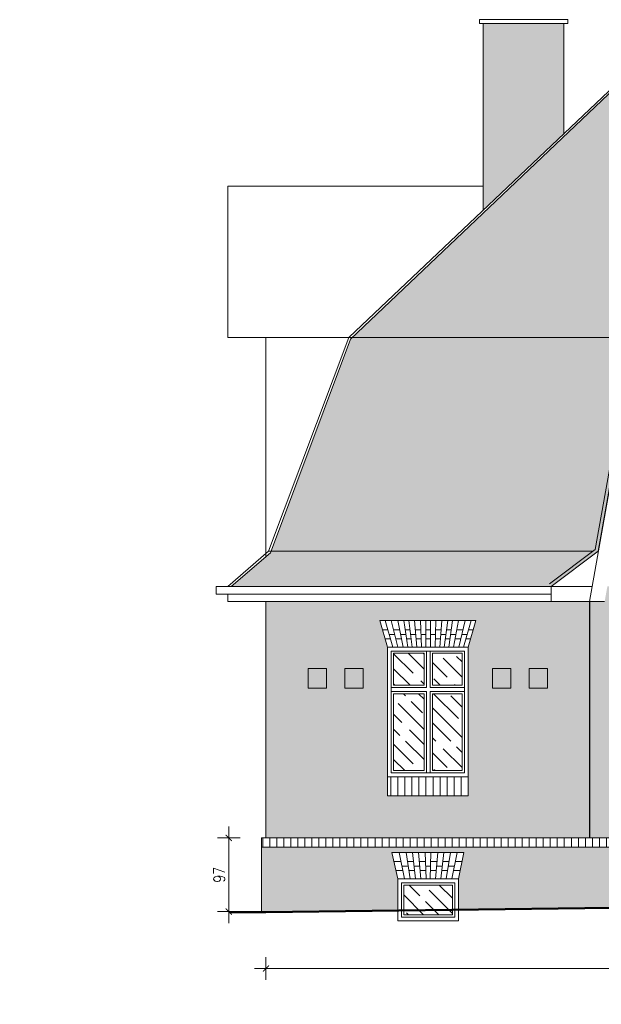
# Model space of a CAD drawing. Header units: millimetres. Extents: x 284606 to 569416, y -192995 to -95103.
# Tile 169 of 178: x 312401 to 313164, y -98896 to -97604. Entities that reach past the tile are written whole.
import ezdxf

# ---------------------------------------------------------------- set-up
doc = ezdxf.new("R2010")
doc.units = ezdxf.units.MM
doc.layers.get('0').update_dxf_attribs({"lineweight": 0})
for name, color, linetype, lineweight in [('!STR_Elewacje 0.15', 10, 'Continuous', 15), ('!STR_Konstrukcja 0.20', 200, 'Continuous', 20), ('!STR_Konstrukcja 0.50', 72, 'Continuous', 50), ('!STR_Kreskowanie', 253, 'Continuous', 5), ('!STR_Ocieplenie 0.05', 1, 'Continuous', 5), ('!STR_Stolarka okienna', 72, 'Continuous', 15), ('!STR_Wymiarowanie', 254, 'Continuous', 9)]:
    doc.layers.add(name, color=color, linetype=linetype, lineweight=lineweight)
doc.layers.add('!STR_Kreskowanie ścian', color=7, linetype='Continuous', lineweight=5, true_color=0xa6a6a6)
doc.styles.add('EKO 1-10', font='romans.shx', dxfattribs={"width": 0.8, "height": 15})
doc.dimstyles.new('EKO wymiar 1-10', dxfattribs={"dimtxt": 15, "dimasz": 8, "dimexe": 15, "dimexo": 15, "dimgap": 5, "dimtad": 1, "dimdec": 0, "dimtxsty": 'EKO 1-10', "dimblk": 'ARCHTICK', "dimcen": 10, "dimdle": 15, "dimclrd": 256, "dimclre": 256, "dimclrt": 256, "dimazin": 2, "dimtfac": 1, "dimtdec": 0, "dimtmove": 2, "dimatfit": 3, "dimldrblk": 'ARCHTICK', "dimfxl": 15, "dimfxlon": 1, "dimlwd": -1, "dimlwe": -1, "dimarcsym": 0})
pattern_1 = [(0, (24379.7694, 0), (0, 8.128), []), (90, (24379.7694, 0), (-8.128, 8.128), [8.128, -8.128])]

# ---------------------------------------------------------------- blocks, each defined once
blk = doc.blocks.new('okno 106x170')
at = {"layer": '!STR_Kreskowanie', "ltscale": 0.3}
h = blk.add_hatch(dxfattribs=at)
h.set_pattern_fill('GOST_WOOD', color=256, scale=7, angle=45)
h.set_pattern_definition([(135, (-591757.885, 207373.385), (29.6984848, 29.6984848), [70, -14]), (135, (-591738.086, 207373.385), (29.6984848, 29.6984848), [42, -10.5, 21, -10.5]), (135, (-591713.337, 207368.435), (29.6984848, 29.6984848), [70, -14])])
h.paths.add_polyline_path([(59, 162), (59, 120), (98, 120), (98, 162)])
h.paths.add_polyline_path([(8, 162), (8, 120), (48, 120), (48, 162)])
h.paths.add_polyline_path([(8, 109), (8, 8), (48, 8), (48, 109)])
h.paths.add_polyline_path([(59, 109), (59, 8), (98, 8), (98, 109)])
at = {"layer": '!STR_Kreskowanie ścian', "ltscale": 1.5}
h = blk.add_hatch(dxfattribs=at)
h.set_pattern_fill('ANSI31', color=256, scale=2.9, angle=45)
h.set_pattern_definition([(90, (-591757.885, 207373.385), (-9.2075, 9e-16), [])])
h.paths.add_polyline_path([(103.5, 0), (103.5, -25), (3.5, -25), (3.5, 0)])
at = {"layer": '!STR_Elewacje 0.15', "ltscale": 1.5}
for p, q in [((116, 204.9), (-10, 204.9)), ((0, 170), (-10, 204.9)), ((7, 170), (-3, 204.9)), ((13.5, 170), (5, 204.9)), ((20.5, 170), (13.6, 204.9)), ((26.5, 170), (21.5, 204.9)), ((32.5, 170), (27.9, 204.9)), ((38.5, 170), (35.6, 204.9)), ((44.5, 170), (43.5, 204.9)), ((50.5, 170), (50.5, 204.9)), ((56.5, 170), (56.5, 204.9)), ((62.5, 170), (63.5, 204.9)), ((68.5, 170), (71.4, 204.9)), ((74.5, 170), (79.1, 204.9)), ((80.5, 170), (85.5, 204.9)), ((86.5, 170), (93.4, 204.9)), ((93.5, 170), (102, 204.9)), ((100, 170), (110, 204.9)), ((106, 170), (116, 204.9)), ((0.5, 192.9), (-6.5, 192.9)), ((9.4, 186.9), (2.2, 186.9)), ((16, 192.9), (7.9, 192.9)), ((24.1, 186.9), (17.1, 186.9)), ((29.5, 192.9), (23.2, 192.9)), ((37.1, 186.9), (30.3, 186.9)), ((43.8, 192.9), (36.6, 192.9)), ((50.5, 186.9), (44, 186.9)), ((56.5, 192.9), (50.5, 192.9)), ((63, 186.9), (56.5, 186.9)), ((70.4, 192.9), (63.2, 192.9)), ((76.7, 186.9), (69.9, 186.9)), ((83.8, 192.9), (77.5, 192.9)), ((89.9, 186.9), (82.9, 186.9)), ((99.1, 192.9), (91, 192.9)), ((104.8, 186.9), (97.6, 186.9)), ((106.7, 192.9), (112.5, 192.9)), ((3.9, 180.9), (-3.1, 180.9)), ((3.9, 180.9), (-3.1, 180.9)), ((3.9, 180.9), (-3.1, 180.9)), ((18.3, 180.9), (10.8, 180.9)), ((18.3, 180.9), (10.8, 180.9)), ((18.3, 180.9), (10.8, 180.9)), ((31.1, 180.9), (24.9, 180.9)), ((31.1, 180.9), (24.9, 180.9)), ((31.1, 180.9), (24.9, 180.9)), ((44.2, 180.9), (37.6, 180.9)), ((44.2, 180.9), (37.6, 180.9)), ((44.2, 180.9), (37.6, 180.9)), ((56.5, 180.9), (50.5, 180.9)), ((56.5, 180.9), (50.5, 180.9)), ((56.5, 180.9), (50.5, 180.9)), ((69.4, 180.9), (62.8, 180.9)), ((69.4, 180.9), (62.8, 180.9)), ((69.4, 180.9), (62.8, 180.9)), ((82.1, 180.9), (75.9, 180.9)), ((82.1, 180.9), (75.9, 180.9)), ((82.1, 180.9), (75.9, 180.9)), ((96.2, 180.9), (88.7, 180.9)), ((96.2, 180.9), (88.7, 180.9)), ((96.2, 180.9), (88.7, 180.9)), ((109.1, 180.9), (103.1, 180.9)), ((109.1, 180.9), (103.1, 180.9)), ((109.1, 180.9), (103.1, 180.9))]:
    blk.add_line(p, q, dxfattribs=at)
blk.add_lwpolyline([(106, 0), (0, 0), (0, -25), (106, -25)], close=True, dxfattribs=at)
at = {"layer": '!STR_Stolarka okienna', "ltscale": 1.5}
for points in [[(106, 0), (106, 170), (0, 170), (0, 0), (106, 0)], [(51, 165), (51, 117)], [(56, 165), (56, 117)], [(51, 117), (5, 117)], [(101, 117), (56, 117)], [(51, 112), (5, 112)], [(51, 112), (51, 5)], [(56, 112), (56, 5)], [(101, 112), (56, 112)]]:
    blk.add_lwpolyline(points, dxfattribs=at)
for points in [[(101, 5), (101, 165), (5, 165), (5, 5)], [(48, 162), (8, 162), (8, 120), (48, 120)], [(98, 162), (59, 162), (59, 120), (98, 120)], [(48, 109), (8, 109), (8, 8), (48, 8)], [(101, 112), (56, 112), (56, 5), (101, 5)], [(98, 109), (59, 109), (59, 8), (98, 8)]]:
    blk.add_lwpolyline(points, close=True, dxfattribs=at)
blk = doc.blocks.new('_ArchTick')
at = {"color": 0, "linetype": 'ByBlock', "const_width": 0.15}
blk.add_lwpolyline([(-0.5, -0.5), (0.5, 0.5)], dxfattribs=at)
blk = doc.blocks.new('*D1013')
at = {"layer": '!STR_Wymiarowanie', "ltscale": 1.5, "transparency": 16777216}
for p, q in [((312724.1, -98864), (312724.1, -98834)), ((314616.2, -98864), (314616.2, -98834)), ((312709.1, -98849), (314631.2, -98849))]:
    blk.add_line(p, q, dxfattribs=at)
at = {"layer": 'Defpoints', "color": 0, "ltscale": 1.5, "transparency": 16777216}
for p in [(314616.2, -98849), (312724.1, -98896.1), (314616.2, -98896.1)]:
    blk.add_point(p, dxfattribs=at)
at = {"layer": '!STR_Wymiarowanie', "ltscale": 1.5, "transparency": 16777216, "xscale": 8, "yscale": 8, "zscale": 8, "rotation": 180}
blk.add_blockref('_ArchTick', (312724.1, -98849), dxfattribs=at)
at = {"layer": '!STR_Wymiarowanie', "ltscale": 1.5, "transparency": 16777216, "xscale": 8, "yscale": 8, "zscale": 8}
blk.add_blockref('_ArchTick', (314616.2, -98849), dxfattribs=at)
at = {"layer": '!STR_Wymiarowanie', "ltscale": 1.5, "transparency": 16777216, "insert": (313670.1, -98836.5), "char_height": 15, "attachment_point": 5, "style": 'EKO 1-10'}
blk.add_mtext('1892', dxfattribs=at)
blk = doc.blocks.new('okno piwnicy')
at = {"layer": '!STR_Kreskowanie', "ltscale": 0.3}
h = blk.add_hatch(dxfattribs=at)
h.set_pattern_fill('GOST_WOOD', color=256, scale=7, angle=45)
h.set_pattern_definition([(135, (-287916.425, 101495.86), (29.698485, 29.698485), [70, -14]), (135, (-287896.626, 101495.86), (29.698485, 29.698485), [42, -10.5, 21, -10.5]), (135, (-287871.878, 101490.91), (29.698485, 29.698485), [70, -14])])
h.paths.add_polyline_path([(71.8, 47), (8, 47), (8, 8), (71.8, 8)])
at = {"layer": '!STR_Elewacje 0.15', "ltscale": 1.5}
for p, q in [((86.7, 89.9), (-7.8, 89.9)), ((0, 55), (-7.8, 89.9)), ((4.3, 77.9), (-5.1, 77.9)), ((8.9, 55), (2, 89.9)), ((16.1, 55), (10.8, 89.9)), ((20.7, 77.9), (12.6, 77.9)), ((23.2, 55), (19.4, 89.9)), ((30.1, 55), (27.3, 89.9)), ((36.5, 77.9), (28.3, 77.9)), ((37.1, 55), (36.1, 89.9)), ((42.6, 55), (43.6, 89.9)), ((43.3, 77.9), (51.5, 77.9)), ((49.6, 55), (52.5, 89.9)), ((56.5, 55), (60.4, 89.9)), ((59.1, 77.9), (67.2, 77.9)), ((63.6, 55), (69, 89.9)), ((70.9, 55), (77.8, 89.9)), ((75.4, 77.9), (84.3, 77.9)), ((79.8, 55), (86.7, 89.9)), ((6.7, 65.9), (-2.5, 65.9)), ((6.7, 65.9), (-2.5, 65.9)), ((6.7, 65.9), (-2.5, 65.9)), ((13.5, 71.9), (5.5, 71.9)), ((22, 65.9), (14.5, 65.9)), ((22, 65.9), (14.5, 65.9)), ((22, 65.9), (14.5, 65.9)), ((28.7, 71.9), (21.4, 71.9)), ((36.8, 65.9), (29.2, 65.9)), ((36.8, 65.9), (29.2, 65.9)), ((36.8, 65.9), (29.2, 65.9)), ((43.1, 71.9), (36.6, 71.9)), ((43, 65.9), (50.5, 65.9)), ((43, 65.9), (50.5, 65.9)), ((43, 65.9), (50.5, 65.9)), ((51, 71.9), (58.4, 71.9)), ((57.7, 65.9), (65.3, 65.9)), ((57.7, 65.9), (65.3, 65.9)), ((57.7, 65.9), (65.3, 65.9)), ((66.2, 71.9), (74.3, 71.9)), ((73.1, 65.9), (81.9, 65.9)), ((73.1, 65.9), (81.9, 65.9)), ((73.1, 65.9), (81.9, 65.9))]:
    blk.add_line(p, q, dxfattribs=at)
at = {"layer": '!STR_Stolarka okienna', "ltscale": 1.5}
for points in [[(0, 55), (79.8, 55), (79.8, 0), (0, 0)], [(5, 50), (74.8, 50), (74.8, 5), (5, 5)], [(8, 47), (71.8, 47), (71.8, 8), (8, 8)]]:
    blk.add_lwpolyline(points, close=True, dxfattribs=at)
blk = doc.blocks.new('*D1020')
at = {"layer": '!STR_Wymiarowanie', "ltscale": 1.5, "transparency": 16777216}
for p, q in [((312675.3, -98662.6), (312675.3, -98789.4)), ((312690.3, -98677.6), (312660.3, -98677.6)), ((312690.3, -98774.4), (312660.3, -98774.4))]:
    blk.add_line(p, q, dxfattribs=at)
at = {"layer": 'Defpoints', "color": 0, "ltscale": 1.5, "transparency": 16777216}
for p in [(312718.1, -98677.6), (312675.3, -98774.4), (312718.1, -98774.4)]:
    blk.add_point(p, dxfattribs=at)
at = {"layer": '!STR_Wymiarowanie', "ltscale": 1.5, "transparency": 16777216, "xscale": 8, "yscale": 8, "zscale": 8}
for p, rotation in [((312675.3, -98677.6), 90), ((312675.3, -98774.4), 270)]:
    blk.add_blockref('_ArchTick', p, dxfattribs=dict(at, rotation=rotation))
at = {"layer": '!STR_Wymiarowanie', "ltscale": 1.5, "transparency": 16777216, "insert": (312662.8, -98726), "char_height": 15, "attachment_point": 5, "rotation": 90, "style": 'EKO 1-10'}
blk.add_mtext('97', dxfattribs=at)

msp = doc.modelspace()

# ---------------------------------------------------------------- hatches: boundary and pattern name
at = {"layer": '!STR_Kreskowanie ścian', "ltscale": 0.3}
h = msp.add_hatch(dxfattribs=at)
h.set_pattern_fill('AR-B816', color=256, scale=0.04)
h.set_pattern_definition(pattern_1)
h.paths.add_polyline_path([(311722.9, -97608.5), (311682.9, -97608.5), (311682.9, -97683.2), (311697.5, -97673.8), (311722.9, -97690.1)])
h.paths.add_polyline_path([(313115.3, -97608.5), (313009.3, -97608.5), (313009.3, -97853.7), (313115.3, -97753.3)])
h.paths.add_polyline_path([(313601.8, -97608.5), (313447.3, -97608.5), (313447.3, -97673.8), (313601.8, -97673.8)])
h.paths.add_polyline_path([(314127.9, -97608.5), (313962.3, -97608.5), (313962.3, -97673.8), (314127.9, -97673.8)])
h.paths.add_polyline_path([(314361.5, -97608.5), (314183.9, -97608.5), (314183.9, -97714.7), (314361.5, -97886.5)])
h.paths.add_polyline_path([(315631, -97608.5), (315591, -97608.5), (315591, -97690.1), (315616.4, -97673.8), (315631, -97683.2)])
h.paths.add_polyline_path([(317046.8, -97605.5), (316869.3, -97605.5), (316869.3, -97840.3), (317046.8, -97707.3)])
h.paths.add_polyline_path([(317268.5, -97605.5), (317102.9, -97605.5), (317102.9, -97673.8), (317268.5, -97673.8)])
h.paths.add_polyline_path([(317783.4, -97605.5), (317629, -97605.5), (317629, -97673.8), (317783.4, -97673.8)])
h.paths.add_polyline_path([(318221.4, -97611.3), (318115.4, -97611.3), (318115.4, -97756.8), (318179.6, -97822.2), (318221.4, -97822.2)])
at = {"layer": '!STR_Kreskowanie ścian', "ltscale": 1.5}
h = msp.add_hatch(dxfattribs=at)
h.set_pattern_fill('AR-B88', color=256, scale=0.1)
h.set_pattern_definition([(0, (24379.77, 0), (0, 20.32), []), (90, (24379.769, 0), (-10.16, 20.32), [20.32, -20.32])])
h.paths.add_polyline_path([(314141, -97676.8), (313668.1, -97676.8), (313199.8, -97676.8), (312837.5, -98020.8), (313202.3, -98020.8), (313670, -97717.6), (314137.7, -98020.8), (314495.6, -98020.8)])
h.paths.add_polyline_path([(314497.9, -98023.1), (314495.6, -98020.8), (314137.7, -98020.8), (314137.7, -98042.8), (314183.6, -98299.1), (314186.6, -98301.3), (314615.6, -98301.3), (314613.9, -98299.8)])
h.paths.add_polyline_path([(314615.6, -98301.3), (314186.6, -98301.3), (314247.8, -98347.5), (314666.2, -98347.5)])
h.paths.add_polyline_path([(314163.4, -98311.5), (314161.6, -98301.3), (314028.4, -98301.3), (314028.4, -98301.7), (313935.4, -98301.7), (313869.8, -98301.6), (313869.8, -98301.7), (313776.8, -98301.7), (313643.6, -98301.3), (313641.8, -98311.5), (313638.2, -98347.5), (314169.1, -98347.5)])
h.paths.add_polyline_path([(313202.3, -98042.8), (313202.3, -98020.8), (312837.5, -98020.8), (312835.1, -98023.1), (312730.6, -98301.3), (313153.4, -98301.3), (313156.4, -98299.1)], flags=17)
h.paths.add_polyline_path([(313153.4, -98301.3), (312730.6, -98301.3), (312729.9, -98303.2), (312678.6, -98347.5), (313098.8, -98347.5), (313160.1, -98301.3), (313206.3, -98043.1), (313206.3, -98020.8), (313202.3, -98020.8), (313202.3, -98042.8), (313156.4, -98299.1)])
at = {"layer": '!STR_Kreskowanie ścian', "ltscale": 0.3}
h = msp.add_hatch(dxfattribs=at)
h.set_pattern_fill('AR-B816', color=256, scale=0.04)
h.set_pattern_definition(pattern_1)
h.paths.add_polyline_path([(313148.8, -98367.5), (313098.8, -98367.5), (312724.1, -98367.5), (312724.1, -98677.6), (313148.8, -98677.6)])
h.paths.add_polyline_path([(312883.7, -98622.3), (312883.7, -98597.3), (312883.7, -98427.3), (312873.7, -98392.4), (312999.6, -98392.4), (312989.7, -98427.3), (312989.7, -98597.3), (312989.7, -98622.3)], flags=16)
h.paths.add_polyline_path([(312888.7, -98592.3), (312888.7, -98432.3), (312984.7, -98432.3), (312984.7, -98592.3), (312939.7, -98592.3)], flags=0)
h.paths.add_polyline_path([(312891.7, -98589.3), (312891.7, -98488.3), (312931.7, -98488.3), (312931.7, -98589.3)], flags=0)
h.paths.add_polyline_path([(312942.7, -98589.3), (312942.7, -98488.3), (312981.7, -98488.3), (312981.7, -98589.3)], flags=0)
h.paths.add_polyline_path([(312827.7, -98481.1), (312827.7, -98455.1), (312851.7, -98455.1), (312851.7, -98481.1)], flags=16)
h.paths.add_polyline_path([(312803.7, -98481.1), (312779.7, -98481.1), (312779.7, -98455.1), (312803.7, -98455.1)], flags=16)
h.paths.add_polyline_path([(312891.7, -98477.3), (312891.7, -98435.3), (312931.7, -98435.3), (312931.7, -98477.3)], flags=0)
h.paths.add_polyline_path([(312942.7, -98477.3), (312942.7, -98435.3), (312981.7, -98435.3), (312981.7, -98477.3)], flags=0)
h.paths.add_polyline_path([(312891.6, -98404.4), (312899.6, -98404.4), (312900.8, -98410.4), (312907.8, -98410.4), (312906.9, -98404.4), (312913.2, -98404.4), (312913.9, -98410.4), (312920.8, -98410.4), (312920.3, -98404.4), (312927.5, -98404.4), (312927.7, -98410.4), (312934.2, -98410.4), (312934.2, -98404.4), (312940.2, -98404.4), (312940.2, -98410.4), (312946.7, -98410.4), (312946.8, -98404.4), (312954.1, -98404.4), (312953.6, -98410.4), (312960.4, -98410.4), (312961.2, -98404.4), (312967.4, -98404.4), (312966.6, -98410.4), (312973.5, -98410.4), (312974.7, -98404.4), (312982.8, -98404.4), (312979.8, -98416.4), (312972.3, -98416.4), (312973.5, -98410.4), (312966.6, -98410.4), (312965.7, -98416.4), (312959.6, -98416.4), (312960.4, -98410.4), (312953.6, -98410.4), (312953.1, -98416.4), (312946.5, -98416.4), (312946.7, -98410.4), (312940.2, -98410.4), (312940.2, -98416.4), (312934.2, -98416.4), (312934.2, -98410.4), (312927.7, -98410.4), (312927.9, -98416.4), (312921.3, -98416.4), (312920.8, -98410.4), (312913.9, -98410.4), (312914.7, -98416.4), (312908.6, -98416.4), (312907.8, -98410.4), (312900.8, -98410.4), (312902, -98416.4), (312894.5, -98416.4)], flags=0)
h.paths.add_polyline_path([(313021.7, -98481.1), (313021.7, -98455.1), (313045.7, -98455.1), (313045.7, -98481.1)], flags=16)
h.paths.add_polyline_path([(313069.7, -98481.1), (313069.7, -98455.1), (313093.7, -98455.1), (313093.7, -98481.1)], flags=16)
h.paths.add_polyline_path([(312889.4, -98696.6), (312983.9, -98696.6), (312977, -98731.5), (312977, -98771.7), (313142.8, -98769.9), (313142.8, -98689.6), (312718.1, -98689.6), (312718.1, -98774.4), (312897.2, -98772.5), (312897.2, -98731.5)])
h.paths.add_polyline_path([(313265.9, -98696.6), (313360.4, -98696.6), (313353.5, -98731.5), (313353.5, -98767.7), (313431.3, -98766.9), (313431.3, -98731.5), (313423.5, -98696.6), (313518, -98696.6), (313511.1, -98731.5), (313511.1, -98766.1), (313608.1, -98765), (313608.1, -98689.6), (313142.8, -98689.6), (313142.8, -98769.9), (313273.7, -98768.5), (313273.7, -98731.5)])
h.paths.add_polyline_path([(313614.1, -98367.5), (313564.1, -98367.5), (313564.1, -98357.5), (313551.8, -98357.5), (313551.8, -98347.5), (313172.4, -98347.5), (313168.8, -98367.5), (313149.3, -98367.5), (313149.3, -98677.6), (313614.1, -98677.6)])
h.paths.add_polyline_path([(313266.7, -98622.3), (313266.7, -98597.3), (313266.7, -98427.3), (313256.7, -98392.4), (313369.6, -98392.4), (313359.7, -98427.3), (313359.7, -98597.3), (313359.7, -98622.3)], flags=16)
h.paths.add_polyline_path([(313271.7, -98592.3), (313271.7, -98432.3), (313354.7, -98432.3), (313354.7, -98592.3), (313315.7, -98592.3)], flags=0)
h.paths.add_polyline_path([(313274.7, -98589.3), (313274.7, -98488.3), (313307.7, -98488.3), (313307.7, -98589.3)], flags=0)
h.paths.add_polyline_path([(313318.7, -98589.3), (313318.7, -98488.3), (313351.7, -98488.3), (313351.7, -98589.3)], flags=0)
h.paths.add_polyline_path([(313274.7, -98477.3), (313274.7, -98435.3), (313307.7, -98435.3), (313307.7, -98477.3)], flags=0)
h.paths.add_polyline_path([(313318.7, -98477.3), (313318.7, -98435.3), (313351.7, -98435.3), (313351.7, -98477.3)], flags=0)
h.paths.add_polyline_path([(313267.6, -98404.4), (313275.6, -98404.4), (313276.8, -98410.4), (313283.7, -98410.4), (313282.9, -98404.4), (313289.1, -98404.4), (313289.9, -98410.4), (313296.8, -98410.4), (313296.3, -98404.4), (313303.5, -98404.4), (313303.7, -98410.4), (313310.2, -98410.4), (313310.2, -98404.4), (313316.2, -98404.4), (313316.2, -98410.4), (313322.6, -98410.4), (313322.8, -98404.4), (313330, -98404.4), (313329.5, -98410.4), (313336.4, -98410.4), (313337.2, -98404.4), (313343.4, -98404.4), (313342.6, -98410.4), (313349.5, -98410.4), (313350.7, -98404.4), (313358.7, -98404.4), (313355.8, -98416.4), (313348.3, -98416.4), (313349.5, -98410.4), (313342.6, -98410.4), (313341.7, -98416.4), (313335.6, -98416.4), (313336.4, -98410.4), (313329.5, -98410.4), (313329, -98416.4), (313322.5, -98416.4), (313322.6, -98410.4), (313316.2, -98410.4), (313316.2, -98416.4), (313310.2, -98416.4), (313310.2, -98410.4), (313303.7, -98410.4), (313303.8, -98416.4), (313297.3, -98416.4), (313296.8, -98410.4), (313289.9, -98410.4), (313290.7, -98416.4), (313284.6, -98416.4), (313283.7, -98410.4), (313276.8, -98410.4), (313278, -98416.4), (313270.5, -98416.4)], flags=0)
h.paths.add_polyline_path([(313424.2, -98622.3), (313424.2, -98597.3), (313424.2, -98427.3), (313414.3, -98392.4), (313527.2, -98392.4), (313517.2, -98427.3), (313517.2, -98597.3), (313517.2, -98622.3)], flags=16)
h.paths.add_polyline_path([(313429.2, -98592.3), (313429.2, -98432.3), (313512.2, -98432.3), (313512.2, -98592.3), (313473.2, -98592.3)], flags=0)
h.paths.add_polyline_path([(313432.2, -98589.3), (313432.2, -98488.3), (313465.2, -98488.3), (313465.2, -98589.3)], flags=0)
h.paths.add_polyline_path([(313476.2, -98589.3), (313476.2, -98488.3), (313509.2, -98488.3), (313509.2, -98589.3)], flags=0)
h.paths.add_polyline_path([(313432.2, -98477.3), (313432.2, -98435.3), (313465.2, -98435.3), (313465.2, -98477.3)], flags=0)
h.paths.add_polyline_path([(313425.1, -98404.4), (313433.2, -98404.4), (313434.4, -98410.4), (313441.3, -98410.4), (313440.5, -98404.4), (313446.7, -98404.4), (313447.5, -98410.4), (313454.3, -98410.4), (313453.9, -98404.4), (313461.1, -98404.4), (313461.2, -98410.4), (313467.7, -98410.4), (313467.7, -98404.4), (313473.7, -98404.4), (313473.7, -98410.4), (313480.2, -98410.4), (313480.4, -98404.4), (313487.6, -98404.4), (313487.1, -98410.4), (313494, -98410.4), (313494.7, -98404.4), (313501, -98404.4), (313500.1, -98410.4), (313507.1, -98410.4), (313508.3, -98404.4), (313516.3, -98404.4), (313513.4, -98416.4), (313505.9, -98416.4), (313507.1, -98410.4), (313500.1, -98410.4), (313499.3, -98416.4), (313493.2, -98416.4), (313494, -98410.4), (313487.1, -98410.4), (313486.6, -98416.4), (313480, -98416.4), (313480.2, -98410.4), (313473.7, -98410.4), (313473.7, -98416.4), (313467.7, -98416.4), (313467.7, -98410.4), (313461.2, -98410.4), (313461.4, -98416.4), (313454.8, -98416.4), (313454.3, -98410.4), (313447.5, -98410.4), (313448.3, -98416.4), (313442.2, -98416.4), (313441.3, -98410.4), (313434.4, -98410.4), (313435.6, -98416.4), (313428.1, -98416.4)], flags=0)
h.paths.add_polyline_path([(313476.2, -98477.3), (313476.2, -98435.3), (313509.2, -98435.3), (313509.2, -98477.3)], flags=0)
h.paths.add_polyline_path([(314191.2, -98367.5), (313634.1, -98367.5), (313614.1, -98367.5), (313614.1, -98677.6), (314191.2, -98677.6)])
h.paths.add_polyline_path([(314028.4, -98622.3), (313935.4, -98622.3), (313935.4, -98597.3), (313935.4, -98427.3), (313925.4, -98392.4), (314038.3, -98392.4), (314028.4, -98427.3), (314028.4, -98597.3)], flags=16)
h.paths.add_polyline_path([(314023.4, -98592.3), (313984.4, -98592.3), (313940.4, -98592.3), (313940.4, -98432.3), (314023.4, -98432.3)], flags=0)
h.paths.add_polyline_path([(314020.4, -98589.3), (313987.4, -98589.3), (313987.4, -98488.3), (314020.4, -98488.3)], flags=0)
h.paths.add_polyline_path([(313976.4, -98589.3), (313943.4, -98589.3), (313943.4, -98488.3), (313976.4, -98488.3)], flags=0)
h.paths.add_polyline_path([(314081.7, -98481.1), (314081.7, -98455.1), (314105.7, -98455.1), (314105.7, -98481.1)], flags=16)
h.paths.add_polyline_path([(314020.4, -98477.3), (313987.4, -98477.3), (313987.4, -98435.3), (314020.4, -98435.3)], flags=0)
h.paths.add_polyline_path([(313976.4, -98477.3), (313943.4, -98477.3), (313943.4, -98435.3), (313976.4, -98435.3)], flags=0)
h.paths.add_polyline_path([(313869.8, -98622.3), (313776.8, -98622.3), (313776.8, -98597.3), (313776.8, -98427.3), (313766.8, -98392.4), (313879.8, -98392.4), (313869.8, -98427.3), (313869.8, -98597.3)], flags=16)
h.paths.add_polyline_path([(314024.5, -98416.4), (314017, -98416.4), (314018.2, -98410.4), (314011.3, -98410.4), (314010.4, -98416.4), (314004.3, -98416.4), (314005.1, -98410.4), (313998.2, -98410.4), (313997.8, -98416.4), (313991.2, -98416.4), (313991.3, -98410.4), (313984.9, -98410.4), (313984.9, -98416.4), (313978.9, -98416.4), (313978.9, -98410.4), (313972.4, -98410.4), (313972.5, -98416.4), (313966, -98416.4), (313965.5, -98410.4), (313958.6, -98410.4), (313959.4, -98416.4), (313953.3, -98416.4), (313952.5, -98410.4), (313945.5, -98410.4), (313946.7, -98416.4), (313939.2, -98416.4), (313936.3, -98404.4), (313944.3, -98404.4), (313945.5, -98410.4), (313952.5, -98410.4), (313951.6, -98404.4), (313957.9, -98404.4), (313958.6, -98410.4), (313965.5, -98410.4), (313965, -98404.4), (313972.2, -98404.4), (313972.4, -98410.4), (313978.9, -98410.4), (313978.9, -98404.4), (313984.9, -98404.4), (313984.9, -98410.4), (313991.3, -98410.4), (313991.5, -98404.4), (313998.7, -98404.4), (313998.2, -98410.4), (314005.1, -98410.4), (314005.9, -98404.4), (314012.1, -98404.4), (314011.3, -98410.4), (314018.2, -98410.4), (314019.4, -98404.4), (314027.4, -98404.4)], flags=0)
h.paths.add_polyline_path([(313864.8, -98592.3), (313781.8, -98592.3), (313781.8, -98432.3), (313864.8, -98432.3)], flags=0)
h.paths.add_polyline_path([(313861.8, -98589.3), (313784.8, -98589.3), (313784.8, -98435.3), (313861.8, -98435.3)], flags=0)
h.paths.add_polyline_path([(313865.9, -98416.4), (313858.4, -98416.4), (313859.6, -98410.4), (313852.7, -98410.4), (313851.8, -98416.4), (313845.7, -98416.4), (313846.5, -98410.4), (313839.7, -98410.4), (313839.2, -98416.4), (313832.6, -98416.4), (313832.8, -98410.4), (313826.3, -98410.4), (313826.3, -98416.4), (313820.3, -98416.4), (313820.3, -98410.4), (313813.8, -98410.4), (313814, -98416.4), (313807.4, -98416.4), (313806.9, -98410.4), (313800.1, -98410.4), (313800.8, -98416.4), (313794.7, -98416.4), (313793.9, -98410.4), (313786.9, -98410.4), (313788.1, -98416.4), (313780.6, -98416.4), (313777.7, -98404.4), (313785.7, -98404.4), (313786.9, -98410.4), (313793.9, -98410.4), (313793, -98404.4), (313799.3, -98404.4), (313800.1, -98410.4), (313806.9, -98410.4), (313806.4, -98404.4), (313813.6, -98404.4), (313813.8, -98410.4), (313820.3, -98410.4), (313820.3, -98404.4), (313826.3, -98404.4), (313826.3, -98410.4), (313832.8, -98410.4), (313832.9, -98404.4), (313840.2, -98404.4), (313839.7, -98410.4), (313846.5, -98410.4), (313847.3, -98404.4), (313853.5, -98404.4), (313852.7, -98410.4), (313859.6, -98410.4), (313860.8, -98404.4), (313868.9, -98404.4)], flags=0)
h.paths.add_polyline_path([(313714.2, -98481.1), (313690.2, -98481.1), (313690.2, -98455.1), (313714.2, -98455.1)], flags=16)
h.paths.add_polyline_path([(314197.2, -98689.6), (313608.1, -98689.6), (313608.1, -98765), (313783.8, -98763.2), (313783.8, -98731.5), (313776, -98696.6), (313870.6, -98696.6), (313863.6, -98731.5), (313863.6, -98762.4), (313942.4, -98761.5), (313942.4, -98731.5), (313934.6, -98696.6), (314029.1, -98696.6), (314022.2, -98731.5), (314022.2, -98760.7), (314197.2, -98758.8)])
h.paths.add_polyline_path([(314363.6, -98731.5), (314355.7, -98696.6), (314450.3, -98696.6), (314443.4, -98731.5), (314443.4, -98756.3), (314616.2, -98754.4), (314622.2, -98754.4), (314622.2, -98689.6), (314197.2, -98689.6), (314197.2, -98758.8), (314363.6, -98757.1)])
h.paths.add_polyline_path([(314616.2, -98367.5), (314384.8, -98367.5), (314191.2, -98367.5), (314191.2, -98677.6), (314616.2, -98677.6)])
h.paths.add_polyline_path([(314350, -98622.3), (314350, -98597.3), (314350, -98427.3), (314340, -98392.4), (314466, -98392.4), (314456, -98427.3), (314456, -98597.3), (314456, -98622.3)], flags=16)
h.paths.add_polyline_path([(314355, -98592.3), (314355, -98432.3), (314451, -98432.3), (314451, -98592.3), (314406, -98592.3)], flags=0)
h.paths.add_polyline_path([(314358, -98589.3), (314358, -98488.3), (314398, -98488.3), (314398, -98589.3)], flags=0)
h.paths.add_polyline_path([(314246, -98481.1), (314246, -98455.1), (314270, -98455.1), (314270, -98481.1)], flags=16)
h.paths.add_polyline_path([(314409, -98589.3), (314409, -98488.3), (314448, -98488.3), (314448, -98589.3)], flags=0)
h.paths.add_polyline_path([(314294, -98481.1), (314294, -98455.1), (314318, -98455.1), (314318, -98481.1)], flags=16)
h.paths.add_polyline_path([(314358, -98477.3), (314358, -98435.3), (314398, -98435.3), (314398, -98477.3)], flags=0)
h.paths.add_polyline_path([(314409, -98477.3), (314409, -98435.3), (314448, -98435.3), (314448, -98477.3)], flags=0)
h.paths.add_polyline_path([(314357.9, -98404.4), (314366, -98404.4), (314367.2, -98410.4), (314374.1, -98410.4), (314373.3, -98404.4), (314379.5, -98404.4), (314380.3, -98410.4), (314387.1, -98410.4), (314386.6, -98404.4), (314393.9, -98404.4), (314394, -98410.4), (314400.5, -98410.4), (314400.5, -98404.4), (314406.5, -98404.4), (314406.5, -98410.4), (314413, -98410.4), (314413.2, -98404.4), (314420.4, -98404.4), (314419.9, -98410.4), (314426.7, -98410.4), (314427.5, -98404.4), (314433.8, -98404.4), (314432.9, -98410.4), (314439.9, -98410.4), (314441.1, -98404.4), (314449.1, -98404.4), (314446.2, -98416.4), (314438.7, -98416.4), (314439.9, -98410.4), (314432.9, -98410.4), (314432.1, -98416.4), (314426, -98416.4), (314426.7, -98410.4), (314419.9, -98410.4), (314419.4, -98416.4), (314412.8, -98416.4), (314413, -98410.4), (314406.5, -98410.4), (314406.5, -98416.4), (314400.5, -98416.4), (314400.5, -98410.4), (314394, -98410.4), (314394.2, -98416.4), (314387.6, -98416.4), (314387.1, -98410.4), (314380.3, -98410.4), (314381.1, -98416.4), (314375, -98416.4), (314374.1, -98410.4), (314367.2, -98410.4), (314368.4, -98416.4), (314360.9, -98416.4)], flags=0)
h.paths.add_polyline_path([(314488, -98481.1), (314488, -98455.1), (314512, -98455.1), (314512, -98481.1)], flags=16)
h.paths.add_polyline_path([(314536, -98481.1), (314536, -98455.1), (314560, -98455.1), (314560, -98481.1)], flags=16)
h.paths.add_polyline_path([(314099, -98046.5), (314045.8, -98014.2), (313919.1, -98014.2), (313919.1, -97985.5), (313877.6, -97985.5), (313877.6, -98014.2), (313756.8, -98014.2), (313706.2, -98046.2), (313663.7, -98301.3), (314141, -98301.3)])
h.paths.add_polyline_path([(314028.4, -98301.7), (313935.4, -98301.7), (313935.4, -98106.7), (313925.4, -98071.8), (314038.3, -98071.8), (314028.4, -98106.7)])
h.paths.add_polyline_path([(314023.4, -98274.7), (313940.4, -98274.7)], flags=16)
h.paths.add_polyline_path([(314020.4, -98117.7), (313943.4, -98117.7)], flags=16)
h.paths.add_polyline_path([(313869.8, -98301.7), (313776.8, -98301.7), (313776.8, -98106.7), (313766.8, -98071.8), (313879.8, -98071.8), (313869.8, -98106.7)])
h.paths.add_polyline_path([(313864.8, -98271.7), (313781.8, -98271.7)], flags=16)
h.paths.add_polyline_path([(313861.8, -98268.7), (313784.8, -98268.7)], flags=16)
at = {"layer": '!STR_Kreskowanie ścian', "ltscale": 0.3, "true_color": 0xdbdbdb}
h = msp.add_hatch(color=254, dxfattribs=at)
h.dxf.hatch_style = 1
h.paths.add_polyline_path([(312803.7, -98455.1), (312779.7, -98455.1), (312779.7, -98481.1), (312803.7, -98481.1)])
h.paths.add_polyline_path([(312851.7, -98455.1), (312827.7, -98455.1), (312827.7, -98481.1), (312851.7, -98481.1)])
h.paths.add_polyline_path([(313045.7, -98455.1), (313021.7, -98455.1), (313021.7, -98481.1), (313045.7, -98481.1)])
h.paths.add_polyline_path([(313093.7, -98455.1), (313069.7, -98455.1), (313069.7, -98481.1), (313093.7, -98481.1)])
h.paths.add_polyline_path([(313714.2, -98455.1), (313690.2, -98455.1), (313690.2, -98481.1), (313714.2, -98481.1)])
h.paths.add_polyline_path([(314105.7, -98455.1), (314081.7, -98455.1), (314081.7, -98481.1), (314105.7, -98481.1)])
h.paths.add_polyline_path([(314270, -98455.1), (314246, -98455.1), (314246, -98481.1), (314270, -98481.1)])
h.paths.add_polyline_path([(314318, -98455.1), (314294, -98455.1), (314294, -98481.1), (314318, -98481.1)])
h.paths.add_polyline_path([(314512, -98455.1), (314488, -98455.1), (314488, -98481.1), (314512, -98481.1)])
h.paths.add_polyline_path([(314560, -98455.1), (314536, -98455.1), (314536, -98481.1), (314560, -98481.1)])
at = {"layer": '!STR_Kreskowanie ścian', "ltscale": 0.3}
h = msp.add_hatch(dxfattribs=at)
h.set_pattern_fill('AR-B816', color=256, scale=0.04)
h.set_pattern_definition(pattern_1)
h.paths.add_polyline_path([(312803.7, -98455.1), (312779.7, -98455.1), (312779.7, -98481.1), (312803.7, -98481.1)])
h.paths.add_polyline_path([(312851.7, -98455.1), (312827.7, -98455.1), (312827.7, -98481.1), (312851.7, -98481.1)])
h.paths.add_polyline_path([(313045.7, -98455.1), (313021.7, -98455.1), (313021.7, -98481.1), (313045.7, -98481.1)])
h.paths.add_polyline_path([(313093.7, -98455.1), (313069.7, -98455.1), (313069.7, -98481.1), (313093.7, -98481.1)])
h.paths.add_polyline_path([(313714.2, -98455.1), (313690.2, -98455.1), (313690.2, -98481.1), (313714.2, -98481.1)])
h.paths.add_polyline_path([(314105.7, -98455.1), (314081.7, -98455.1), (314081.7, -98481.1), (314105.7, -98481.1)])
h.paths.add_polyline_path([(314270, -98455.1), (314246, -98455.1), (314246, -98481.1), (314270, -98481.1)])
h.paths.add_polyline_path([(314318, -98455.1), (314294, -98455.1), (314294, -98481.1), (314318, -98481.1)])
h.paths.add_polyline_path([(314512, -98455.1), (314488, -98455.1), (314488, -98481.1), (314512, -98481.1)])
h.paths.add_polyline_path([(314560, -98455.1), (314536, -98455.1), (314536, -98481.1), (314560, -98481.1)])
at = {"layer": '!STR_Kreskowanie ścian', "ltscale": 1.5}
h = msp.add_hatch(dxfattribs=at)
h.set_pattern_fill('ANSI31', color=256, scale=2.9, angle=45)
h.set_pattern_definition([(90, (22545.59, 2627.342), (-9.2075, 9e-16), [])])
h.paths.add_polyline_path([(314622.2, -98677.6), (312718.1, -98677.6), (312718.1, -98689.6), (314622.2, -98689.6)])

# ---------------------------------------------------------------- linework, layer by layer
at = {"layer": '!STR_Elewacje 0.15', "ltscale": 1.5}
msp.add_lwpolyline([(313098.8, -98347.5), (312658.6, -98347.5), (312658.6, -98357.5), (313098.8, -98357.5)], close=True, dxfattribs=at)
at = {"layer": '!STR_Konstrukcja 0.20', "ltscale": 1.5}
for p, q in [((312832.8, -98020.8), (313211.7, -98020.8)), ((313206.3, -98043.1), (313148.8, -98367.5)), ((312674.1, -98347.5), (312727.5, -98301.3)), ((313098.8, -98347.5), (313160.1, -98301.3)), ((313152.2, -98347.5), (313098.8, -98347.5)), ((313098.8, -98347.5), (313098.8, -98367.5)), ((312674.1, -98367.5), (312674.1, -98357.5)), ((312955.4, -98367.5), (312674.1, -98367.5)), ((313148.8, -98367.5), (313098.8, -98367.5)), ((313148.8, -98367.5), (313148.8, -98677.6)), ((313148.8, -98367.5), (313168.8, -98367.5)), ((314616.2, -98677.6), (312724.1, -98677.6))]:
    msp.add_line(p, q, dxfattribs=at)
for points in [[(313120.3, -97608.5), (313004.3, -97608.5), (313004.3, -97603.5), (313120.3, -97603.5)], [(312718.1, -98677.6), (314622.2, -98677.6), (314622.2, -98689.6), (312718.1, -98689.6)], [(312718.1, -98689.6), (314622.2, -98689.6), (314622.2, -98754.4), (312718.1, -98774.4)]]:
    msp.add_lwpolyline(points, close=True, dxfattribs=at)
for points in [[(313009.3, -97853.7), (313009.3, -97608.5), (313115.3, -97608.5), (313115.3, -97753.3)], [(312674.1, -98347.5), (312727.5, -98301.3), (312832.8, -98020.8), (313199.2, -97673.8)], [(312678.6, -98347.5), (312729.9, -98303.2), (312835.1, -98023.1), (313199.8, -97676.8), (313668.1, -97676.8), (314141, -97676.8), (314497.9, -98023.1), (314613.9, -98299.8), (314666.2, -98347.5)], [(313096.4, -98344.3), (313156.4, -98299.1), (313202.3, -98042.8), (313202.3, -98020.8), (313670, -97717.6)], [(313098.8, -98347.5), (313160.1, -98301.3), (313206.3, -98043.1), (313206.3, -98023.1), (313670, -97722.3)], [(312724.1, -98677.6), (312724.1, -98367.5)], [(312724.1, -98367.5), (313148.8, -98367.5)], [(313149.3, -98677.6), (313149.3, -98367.5)]]:
    msp.add_lwpolyline(points, dxfattribs=at)
at = {"layer": '!STR_Konstrukcja 0.50', "ltscale": 1.5}
msp.add_lwpolyline([(314686.9, -98754.4), (314616.2, -98754.4), (314197.2, -98758.9), (313608.1, -98765), (313142.8, -98769.9), (312724.1, -98774.9), (312676, -98774.9)], dxfattribs=at)
at = {"layer": '!STR_Kreskowanie ścian', "ltscale": 0.3}
for p, q in [((312674.1, -98020.8), (312674.1, -97822.2)), ((312674.1, -97822.2), (313009.3, -97822.2)), ((312674.1, -98020.8), (312832.8, -98020.8)), ((312724.1, -98308.2), (312724.1, -98020.8))]:
    msp.add_line(p, q, dxfattribs=at)
at = {"layer": '!STR_Ocieplenie 0.05', "ltscale": 1.5}
for q in [(312832.8, -98020.8), (313153.4, -98301.3)]:
    msp.add_line((312727.5, -98301.3), q, dxfattribs=at)
at = {"layer": '!STR_Wymiarowanie', "ltscale": 1.5}
for points in [[(312803.7, -98455.1), (312779.7, -98455.1), (312779.7, -98481.1), (312803.7, -98481.1)], [(312851.7, -98455.1), (312827.7, -98455.1), (312827.7, -98481.1), (312851.7, -98481.1)], [(313021.7, -98455.1), (313045.7, -98455.1), (313045.7, -98481.1), (313021.7, -98481.1)], [(313069.7, -98455.1), (313093.7, -98455.1), (313093.7, -98481.1), (313069.7, -98481.1)]]:
    msp.add_lwpolyline(points, close=True, dxfattribs=at)

# ---------------------------------------------------------------- block references
at = {"layer": '!STR_Konstrukcja 0.20', "ltscale": 1.5}
msp.add_blockref('okno 106x170', (312883.7, -98597.3), dxfattribs=at)
at = {"layer": '!STR_Wymiarowanie'}
msp.add_blockref('okno piwnicy', (312897.2, -98786.5), dxfattribs=at)

# ---------------------------------------------------------------- dimensions: what is measured, and where the dimension line sits
at = {"layer": '!STR_Wymiarowanie', "ltscale": 1.5}
dim = msp.add_linear_dim(base=(312675.3, -98774.4), p1=(312718.1, -98677.6), p2=(312718.1, -98774.4), angle=90, dimstyle='EKO wymiar 1-10', dxfattribs=at)
dim.commit()
dim.dimension.update_dxf_attribs({"geometry": '*D1020', "text_midpoint": (312662.8, -98726)})
dim = msp.add_linear_dim(base=(314616.2, -98849), p1=(312724.1, -98896.1), p2=(314616.2, -98896.1), dimstyle='EKO wymiar 1-10', dxfattribs=at)
dim.commit()
dim.dimension.update_dxf_attribs({"geometry": '*D1013', "text_midpoint": (313670.1, -98836.5)})

doc.saveas('drawing.dxf')
